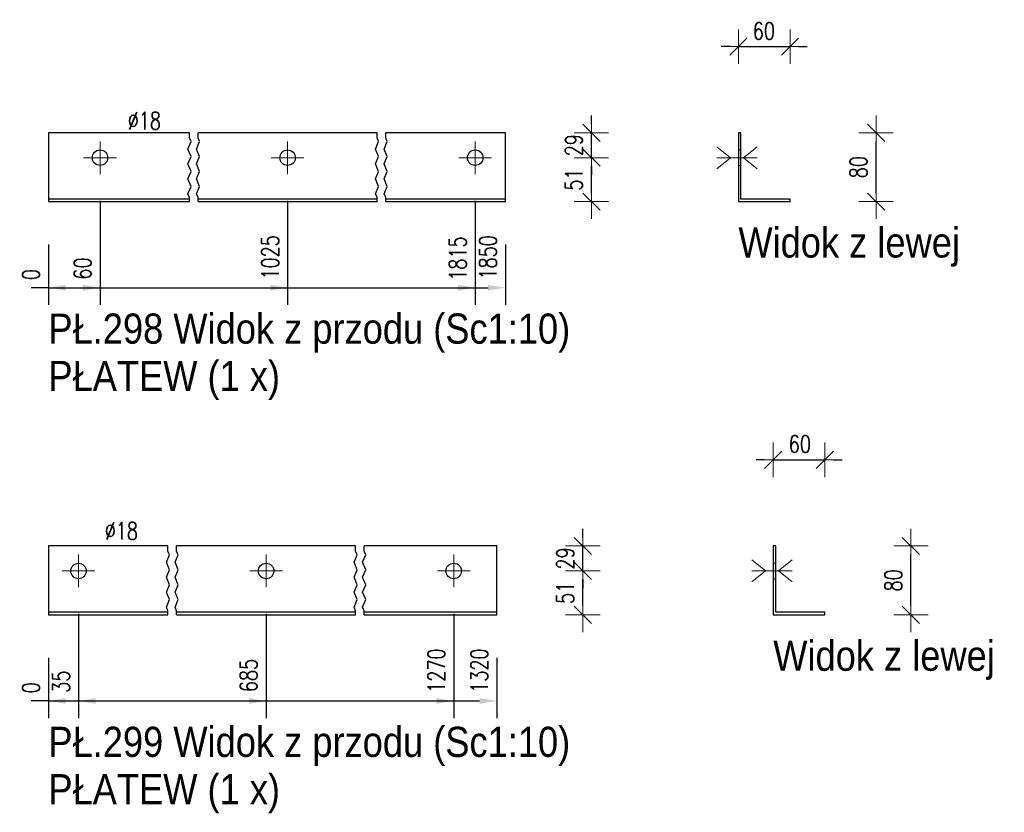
# Model space of a CAD drawing. Header units: millimetres. Extents: x -134 to 978, y 9358 to 10027.
# Tile 40 of 44: x 633 to 747, y 9699 to 9791. Entities that reach past the tile are written whole.
import ezdxf

# ---------------------------------------------------------------- set-up
doc = ezdxf.new("R2010")
doc.units = ezdxf.units.MM
doc.header["$LTSCALE"] = 10
doc.linetypes.add('HIDDEN', pattern=[0.375, 0.25, -0.125])
doc.linetypes.add('MITTE', pattern=[2, 1.25, -0.25, 0.25, -0.25])
doc.layers.get('Defpoints').update_dxf_attribs({"color": 1})
for name, color, linetype, lineweight in [('PS_Bolt', 4, 'Continuous', 13), ('PS_DIM', 4, 'Continuous', 13), ('PS_Hidden', 2, 'HIDDEN', 9), ('PS_Mid', 5, 'MITTE', 15), ('PS_Shape', 161, 'Continuous', 30), ('PS_SOLID', 7, 'Continuous', 30), ('PS_TEXT', 3, 'Continuous', 18)]:
    doc.layers.add(name, color=color, linetype=linetype, lineweight=lineweight)
doc.styles.add('gil', font='txt', dxfattribs={"width": 0.9})
doc.styles.add('simplex', font='simplex.shx', dxfattribs={"width": 0.75})
doc.dimstyles.new('1_10_GŁ_DS1-LS10', dxfattribs={"dimtxt": 2, "dimasz": 2, "dimexe": 2, "dimexo": 5, "dimgap": 1, "dimtad": 1, "dimjust": 4, "dimdec": 0, "dimlfac": 10, "dimtxsty": 'simplex', "dimblk1": 'NONE', "dimsah": 1, "dimcen": 2, "dimclrd": 256, "dimclre": 256, "dimclrt": 3, "dimadec": 1, "dimazin": 0, "dimtfac": 1, "dimtdec": 0, "dimtmove": 2, "dimatfit": 3, "dimfxl": 1, "dimarcsym": 0})
doc.dimstyles.new('1_10_PRZ_DS1-LS10', dxfattribs={"dimtxt": 2, "dimasz": 1, "dimexe": 2, "dimexo": 5, "dimgap": 1, "dimtad": 1, "dimdec": 0, "dimlfac": 10, "dimtxsty": 'simplex', "dimblk": 'dimznak', "dimcen": 2, "dimse1": 1, "dimse2": 1, "dimclrt": 3, "dimadec": 1, "dimazin": 0, "dimtfac": 1, "dimtdec": 0, "dimtix": 1, "dimtmove": 2, "dimatfit": 3, "dimldrblk": 'dim-grot', "dimfxl": 1, "dimarcsym": 0})

# ---------------------------------------------------------------- blocks, each defined once
blk = doc.blocks.new('*D436')
at = {"layer": 'Defpoints', "color": 0, "transparency": 16777216}
for p in [(636, 9769.44), (636, 9769.44), (636, 9759.44)]:
    blk.add_point(p, dxfattribs=at)
at = {"layer": 'PS_DIM', "lineweight": -2, "transparency": 16777216}
for p, q in [((636, 9764.44), (636, 9757.44)), ((636, 9764.44), (636, 9757.44)), ((636, 9759.44), (634, 9759.44)), ((636, 9759.44), (636, 9759.44)), ((638, 9759.44), (640, 9759.44))]:
    blk.add_line(p, q, dxfattribs=at)
at = {"layer": 'PS_DIM', "transparency": 16777216}
blk.add_solid([(638, 9759.77), (638, 9759.11), (636, 9759.44)], dxfattribs=at)
at = {"layer": 'PS_DIM', "color": 3, "transparency": 16777216, "insert": (633.98, 9760.96), "char_height": 2, "attachment_point": 5, "rotation": 90, "style": 'simplex'}
blk.add_mtext('0', dxfattribs=at)
blk = doc.blocks.new('_None')
blk = doc.blocks.new('*D437')
at = {"layer": 'Defpoints', "color": 0, "transparency": 16777216}
for p in [(642, 9774.54), (636, 9769.44), (642, 9759.44)]:
    blk.add_point(p, dxfattribs=at)
at = {"layer": 'PS_DIM', "lineweight": -2, "transparency": 16777216}
for p, q in [((642, 9769.54), (642, 9757.44)), ((636, 9764.44), (636, 9757.44)), ((636, 9759.44), (640, 9759.44))]:
    blk.add_line(p, q, dxfattribs=at)
at = {"layer": 'PS_DIM', "transparency": 16777216}
blk.add_solid([(640, 9759.77), (640, 9759.11), (642, 9759.44)], dxfattribs=at)
at = {"layer": 'PS_DIM', "color": 3, "transparency": 16777216, "insert": (639.98, 9761.67), "char_height": 2, "attachment_point": 5, "rotation": 90, "style": 'simplex'}
blk.add_mtext('60', dxfattribs=at)
blk = doc.blocks.new('*D438')
at = {"layer": 'Defpoints', "color": 0, "transparency": 16777216}
for p in [(663.8, 9774.54), (636, 9769.44), (663.8, 9759.44)]:
    blk.add_point(p, dxfattribs=at)
at = {"layer": 'PS_DIM', "lineweight": -2, "transparency": 16777216}
for p, q in [((663.8, 9769.54), (663.8, 9757.44)), ((636, 9764.44), (636, 9757.44)), ((636, 9759.44), (661.8, 9759.44))]:
    blk.add_line(p, q, dxfattribs=at)
at = {"layer": 'PS_DIM', "transparency": 16777216}
blk.add_solid([(661.8, 9759.77), (661.8, 9759.11), (663.8, 9759.44)], dxfattribs=at)
at = {"layer": 'PS_DIM', "color": 3, "transparency": 16777216, "insert": (661.78, 9762.96), "char_height": 2, "attachment_point": 5, "rotation": 90, "style": 'simplex'}
blk.add_mtext('1025', dxfattribs=at)
blk = doc.blocks.new('*D439')
at = {"layer": 'Defpoints', "color": 0, "transparency": 16777216}
for p in [(685.6, 9774.54), (636, 9769.44), (685.6, 9759.44)]:
    blk.add_point(p, dxfattribs=at)
at = {"layer": 'PS_DIM', "lineweight": -2, "transparency": 16777216}
for p, q in [((685.6, 9769.54), (685.6, 9757.44)), ((636, 9764.44), (636, 9757.44)), ((636, 9759.44), (683.6, 9759.44))]:
    blk.add_line(p, q, dxfattribs=at)
at = {"layer": 'PS_DIM', "transparency": 16777216}
blk.add_solid([(683.6, 9759.77), (683.6, 9759.11), (685.6, 9759.44)], dxfattribs=at)
at = {"layer": 'PS_DIM', "color": 3, "transparency": 16777216, "insert": (683.58, 9762.82), "char_height": 2, "attachment_point": 5, "rotation": 90, "style": 'simplex'}
blk.add_mtext('1815', dxfattribs=at)
blk = doc.blocks.new('*D440')
at = {"layer": 'Defpoints', "color": 0, "transparency": 16777216}
for p in [(636, 9769.44), (689.1, 9769.44), (689.1, 9759.44)]:
    blk.add_point(p, dxfattribs=at)
at = {"layer": 'PS_DIM', "lineweight": -2, "transparency": 16777216}
for p, q in [((636, 9764.44), (636, 9757.44)), ((689.1, 9764.44), (689.1, 9757.44)), ((636, 9759.44), (687.1, 9759.44))]:
    blk.add_line(p, q, dxfattribs=at)
at = {"layer": 'PS_DIM', "transparency": 16777216}
blk.add_solid([(687.1, 9759.77), (687.1, 9759.11), (689.1, 9759.44)], dxfattribs=at)
at = {"layer": 'PS_DIM', "color": 3, "transparency": 16777216, "insert": (687.08, 9762.96), "char_height": 2, "attachment_point": 5, "rotation": 90, "style": 'simplex'}
blk.add_mtext('1850', dxfattribs=at)
blk = doc.blocks.new('dimznak')
at = {"color": 0}
for points in [[(0, 2), (0, -2)], [(-2, 0), (2, 0)]]:
    blk.add_lwpolyline(points, dxfattribs=at)
at = {"color": 2}
blk.add_lwpolyline([(1, 1), (-1, -1)], dxfattribs=at)
blk = doc.blocks.new('*D441')
at = {"layer": 'Defpoints', "color": 0, "transparency": 16777216}
for p in [(685.6, 9774.54), (699.1, 9774.54), (685.6, 9769.44)]:
    blk.add_point(p, dxfattribs=at)
at = {"layer": 'PS_DIM', "color": 0, "lineweight": -2, "transparency": 16777216}
blk.add_line((699.1, 9770.44), (699.1, 9773.54), dxfattribs=at)
for p, rotation in [((699.1, 9774.54), 90), ((699.1, 9769.44), 270)]:
    blk.add_blockref('dimznak', p, dxfattribs=dict(at, rotation=rotation))
at = {"layer": 'PS_DIM', "color": 3, "transparency": 16777216, "insert": (697.06, 9771.99), "char_height": 2, "attachment_point": 5, "rotation": 90, "style": 'simplex'}
blk.add_mtext('51', dxfattribs=at)
blk = doc.blocks.new('dim-grot')
blk.add_hatch(color=256).paths.add_polyline_path([(0, 0), (-2, 0.5), (-2, -0.5)])
blk.add_lwpolyline([(0, 0), (-2, 0.5), (-2, -0.5), (0, 0)])
blk = doc.blocks.new('*D442')
at = {"layer": 'Defpoints', "color": 0, "transparency": 16777216}
for p in [(685.6, 9777.44), (699.1, 9777.44), (685.6, 9774.54)]:
    blk.add_point(p, dxfattribs=at)
at = {"layer": 'PS_DIM', "color": 0, "lineweight": -2, "transparency": 16777216}
for p, q in [((699.1, 9778.44), (699.1, 9779.44)), ((699.1, 9774.54), (699.1, 9777.44)), ((699.1, 9773.54), (699.1, 9772.54))]:
    blk.add_line(p, q, dxfattribs=at)
for p, rotation in [((699.1, 9777.44), 270), ((699.1, 9774.54), 90)]:
    blk.add_blockref('dimznak', p, dxfattribs=dict(at, rotation=rotation))
at = {"layer": 'PS_DIM', "color": 3, "transparency": 16777216, "insert": (697.06, 9775.99), "char_height": 2, "attachment_point": 5, "rotation": 90, "style": 'simplex'}
blk.add_mtext('29', dxfattribs=at)
blk = doc.blocks.new('*D443')
at = {"layer": 'Defpoints', "color": 0, "transparency": 16777216}
for p in [(722.18, 9787.44), (716.18, 9777.44), (722.18, 9769.74)]:
    blk.add_point(p, dxfattribs=at)
at = {"layer": 'PS_DIM', "color": 0, "lineweight": -2, "transparency": 16777216}
for p, q in [((715.18, 9787.44), (714.18, 9787.44)), ((716.18, 9787.44), (722.18, 9787.44)), ((723.18, 9787.44), (724.18, 9787.44))]:
    blk.add_line(p, q, dxfattribs=at)
blk.add_blockref('dimznak', (716.18, 9787.44), dxfattribs=at)
at = {"layer": 'PS_DIM', "color": 0, "lineweight": -2, "transparency": 16777216, "rotation": 180}
blk.add_blockref('dimznak', (722.18, 9787.44), dxfattribs=at)
at = {"layer": 'PS_DIM', "color": 3, "transparency": 16777216, "insert": (719.14, 9789.26), "char_height": 2, "attachment_point": 5, "style": 'simplex'}
blk.add_mtext('60', dxfattribs=at)
blk = doc.blocks.new('*D444')
at = {"layer": 'Defpoints', "color": 0, "transparency": 16777216}
for p in [(722.18, 9777.44), (732.18, 9777.44), (722.18, 9769.44)]:
    blk.add_point(p, dxfattribs=at)
at = {"layer": 'PS_DIM', "color": 0, "lineweight": -2, "transparency": 16777216}
blk.add_line((732.18, 9770.44), (732.18, 9776.44), dxfattribs=at)
for p, rotation in [((732.18, 9777.44), 90), ((732.18, 9769.44), 270)]:
    blk.add_blockref('dimznak', p, dxfattribs=dict(at, rotation=rotation))
at = {"layer": 'PS_DIM', "color": 3, "transparency": 16777216, "insert": (730.14, 9773.44), "char_height": 2, "attachment_point": 5, "rotation": 90, "style": 'simplex'}
blk.add_mtext('80', dxfattribs=at)
blk = doc.blocks.new('*D445')
at = {"layer": 'Defpoints', "color": 0, "transparency": 16777216}
for p in [(636, 9721.44), (636, 9721.44), (636, 9711.44)]:
    blk.add_point(p, dxfattribs=at)
at = {"layer": 'PS_DIM', "lineweight": -2, "transparency": 16777216}
for p, q in [((636, 9716.44), (636, 9709.44)), ((636, 9716.44), (636, 9709.44)), ((636, 9711.44), (634, 9711.44)), ((636, 9711.44), (636, 9711.44)), ((638, 9711.44), (640, 9711.44))]:
    blk.add_line(p, q, dxfattribs=at)
at = {"layer": 'PS_DIM', "transparency": 16777216}
blk.add_solid([(638, 9711.77), (638, 9711.11), (636, 9711.44)], dxfattribs=at)
at = {"layer": 'PS_DIM', "color": 3, "transparency": 16777216, "insert": (633.98, 9712.96), "char_height": 2, "attachment_point": 5, "rotation": 90, "style": 'simplex'}
blk.add_mtext('0', dxfattribs=at)
blk = doc.blocks.new('*D446')
at = {"layer": 'Defpoints', "color": 0, "transparency": 16777216}
for p in [(639.5, 9726.54), (636, 9721.44), (639.5, 9711.44)]:
    blk.add_point(p, dxfattribs=at)
at = {"layer": 'PS_DIM', "lineweight": -2, "transparency": 16777216}
for p, q in [((639.5, 9721.54), (639.5, 9709.44)), ((636, 9716.44), (636, 9709.44)), ((636, 9711.44), (634, 9711.44)), ((636, 9711.44), (639.5, 9711.44)), ((641.5, 9711.44), (643.5, 9711.44))]:
    blk.add_line(p, q, dxfattribs=at)
at = {"layer": 'PS_DIM', "transparency": 16777216}
blk.add_solid([(641.5, 9711.77), (641.5, 9711.11), (639.5, 9711.44)], dxfattribs=at)
at = {"layer": 'PS_DIM', "color": 3, "transparency": 16777216, "insert": (637.48, 9713.67), "char_height": 2, "attachment_point": 5, "rotation": 90, "style": 'simplex'}
blk.add_mtext('35', dxfattribs=at)
blk = doc.blocks.new('*D447')
at = {"layer": 'Defpoints', "color": 0, "transparency": 16777216}
for p in [(661.3, 9726.54), (636, 9721.44), (661.3, 9711.44)]:
    blk.add_point(p, dxfattribs=at)
at = {"layer": 'PS_DIM', "lineweight": -2, "transparency": 16777216}
for p, q in [((661.3, 9721.54), (661.3, 9709.44)), ((636, 9716.44), (636, 9709.44)), ((636, 9711.44), (659.3, 9711.44))]:
    blk.add_line(p, q, dxfattribs=at)
at = {"layer": 'PS_DIM', "transparency": 16777216}
blk.add_solid([(659.3, 9711.77), (659.3, 9711.11), (661.3, 9711.44)], dxfattribs=at)
at = {"layer": 'PS_DIM', "color": 3, "transparency": 16777216, "insert": (659.28, 9714.39), "char_height": 2, "attachment_point": 5, "rotation": 90, "style": 'simplex'}
blk.add_mtext('685', dxfattribs=at)
blk = doc.blocks.new('*D448')
at = {"layer": 'Defpoints', "color": 0, "transparency": 16777216}
for p in [(683.1, 9726.54), (636, 9721.44), (683.1, 9711.44)]:
    blk.add_point(p, dxfattribs=at)
at = {"layer": 'PS_DIM', "lineweight": -2, "transparency": 16777216}
for p, q in [((683.1, 9721.54), (683.1, 9709.44)), ((636, 9716.44), (636, 9709.44)), ((636, 9711.44), (681.1, 9711.44))]:
    blk.add_line(p, q, dxfattribs=at)
at = {"layer": 'PS_DIM', "transparency": 16777216}
blk.add_solid([(681.1, 9711.77), (681.1, 9711.11), (683.1, 9711.44)], dxfattribs=at)
at = {"layer": 'PS_DIM', "color": 3, "transparency": 16777216, "insert": (681.08, 9714.96), "char_height": 2, "attachment_point": 5, "rotation": 90, "style": 'simplex'}
blk.add_mtext('1270', dxfattribs=at)
blk = doc.blocks.new('*D449')
at = {"layer": 'Defpoints', "color": 0, "transparency": 16777216}
for p in [(636, 9721.44), (688.1, 9721.44), (688.1, 9711.44)]:
    blk.add_point(p, dxfattribs=at)
at = {"layer": 'PS_DIM', "lineweight": -2, "transparency": 16777216}
for p, q in [((636, 9716.44), (636, 9709.44)), ((688.1, 9716.44), (688.1, 9709.44)), ((636, 9711.44), (686.1, 9711.44))]:
    blk.add_line(p, q, dxfattribs=at)
at = {"layer": 'PS_DIM', "transparency": 16777216}
blk.add_solid([(686.1, 9711.77), (686.1, 9711.11), (688.1, 9711.44)], dxfattribs=at)
at = {"layer": 'PS_DIM', "color": 3, "transparency": 16777216, "insert": (686.08, 9714.96), "char_height": 2, "attachment_point": 5, "rotation": 90, "style": 'simplex'}
blk.add_mtext('1320', dxfattribs=at)
blk = doc.blocks.new('*D450')
at = {"layer": 'Defpoints', "color": 0, "transparency": 16777216}
for p in [(683.1, 9726.54), (698.1, 9726.54), (683.1, 9721.44)]:
    blk.add_point(p, dxfattribs=at)
at = {"layer": 'PS_DIM', "color": 0, "lineweight": -2, "transparency": 16777216}
blk.add_line((698.1, 9722.44), (698.1, 9725.54), dxfattribs=at)
for p, rotation in [((698.1, 9726.54), 90), ((698.1, 9721.44), 270)]:
    blk.add_blockref('dimznak', p, dxfattribs=dict(at, rotation=rotation))
at = {"layer": 'PS_DIM', "color": 3, "transparency": 16777216, "insert": (696.06, 9723.99), "char_height": 2, "attachment_point": 5, "rotation": 90, "style": 'simplex'}
blk.add_mtext('51', dxfattribs=at)
blk = doc.blocks.new('*D451')
at = {"layer": 'Defpoints', "color": 0, "transparency": 16777216}
for p in [(683.1, 9729.44), (698.1, 9729.44), (683.1, 9726.54)]:
    blk.add_point(p, dxfattribs=at)
at = {"layer": 'PS_DIM', "color": 0, "lineweight": -2, "transparency": 16777216}
for p, q in [((698.1, 9730.44), (698.1, 9731.44)), ((698.1, 9726.54), (698.1, 9729.44)), ((698.1, 9725.54), (698.1, 9724.54))]:
    blk.add_line(p, q, dxfattribs=at)
for p, rotation in [((698.1, 9729.44), 270), ((698.1, 9726.54), 90)]:
    blk.add_blockref('dimznak', p, dxfattribs=dict(at, rotation=rotation))
at = {"layer": 'PS_DIM', "color": 3, "transparency": 16777216, "insert": (696.06, 9727.99), "char_height": 2, "attachment_point": 5, "rotation": 90, "style": 'simplex'}
blk.add_mtext('29', dxfattribs=at)
blk = doc.blocks.new('*D452')
at = {"layer": 'Defpoints', "color": 0, "transparency": 16777216}
for p in [(726.23, 9739.44), (720.23, 9729.44), (726.23, 9721.74)]:
    blk.add_point(p, dxfattribs=at)
at = {"layer": 'PS_DIM', "color": 0, "lineweight": -2, "transparency": 16777216}
for p, q in [((719.23, 9739.44), (718.23, 9739.44)), ((720.23, 9739.44), (726.23, 9739.44)), ((727.23, 9739.44), (728.23, 9739.44))]:
    blk.add_line(p, q, dxfattribs=at)
blk.add_blockref('dimznak', (720.23, 9739.44), dxfattribs=at)
at = {"layer": 'PS_DIM', "color": 0, "lineweight": -2, "transparency": 16777216, "rotation": 180}
blk.add_blockref('dimznak', (726.23, 9739.44), dxfattribs=at)
at = {"layer": 'PS_DIM', "color": 3, "transparency": 16777216, "insert": (723.32, 9741.28), "char_height": 2, "attachment_point": 5, "style": 'simplex'}
blk.add_mtext('60', dxfattribs=at)
blk = doc.blocks.new('*D453')
at = {"layer": 'Defpoints', "color": 0, "transparency": 16777216}
for p in [(726.23, 9729.44), (736.23, 9729.44), (726.23, 9721.44)]:
    blk.add_point(p, dxfattribs=at)
at = {"layer": 'PS_DIM', "color": 0, "lineweight": -2, "transparency": 16777216}
blk.add_line((736.23, 9722.44), (736.23, 9728.44), dxfattribs=at)
for p, rotation in [((736.23, 9729.44), 90), ((736.23, 9721.44), 270)]:
    blk.add_blockref('dimznak', p, dxfattribs=dict(at, rotation=rotation))
at = {"layer": 'PS_DIM', "color": 3, "transparency": 16777216, "insert": (734.19, 9725.44), "char_height": 2, "attachment_point": 5, "rotation": 90, "style": 'simplex'}
blk.add_mtext('80', dxfattribs=at)
blk = doc.blocks.new('*X886')
at = {"color": 3, "linetype": 'Continuous'}
blk.add_line((685.6, 9774.54), (685.6, 9774.54), dxfattribs=at)
blk.add_line((685.6, 9774.54), (685.6, 9774.54), dxfattribs=at)
blk.add_line((685.6, 9774.54), (685.6, 9774.54), dxfattribs=at)
blk.add_line((685.6, 9774.54), (685.6, 9774.54), dxfattribs=at)
blk.add_line((685.6, 9774.54), (685.6, 9774.54), dxfattribs=at)
blk = doc.blocks.new('*X887')
at = {"color": 3, "linetype": 'Continuous'}
blk.add_line((642, 9774.54), (642, 9774.54), dxfattribs=at)
blk.add_line((642, 9774.54), (642, 9774.54), dxfattribs=at)
blk.add_line((642, 9774.54), (642, 9774.54), dxfattribs=at)
blk.add_line((642, 9774.54), (642, 9774.54), dxfattribs=at)
blk.add_line((642, 9774.54), (642, 9774.54), dxfattribs=at)
blk = doc.blocks.new('*X888')
at = {"color": 1}
for p, q in [((652.4, 9776.85), (652.4, 9777.44)), ((652.58, 9776.41), (652.4, 9776.85)), ((653.4, 9776.85), (653.4, 9777.44)), ((653.58, 9776.41), (653.4, 9776.85)), ((674.2, 9776.85), (674.2, 9777.44)), ((674.38, 9776.41), (674.2, 9776.85)), ((675.2, 9776.85), (675.2, 9777.44)), ((675.38, 9776.41), (675.2, 9776.85)), ((652.22, 9775.54), (652.58, 9776.41)), ((652.58, 9774.68), (652.22, 9775.54)), ((653.22, 9775.54), (653.58, 9776.41)), ((653.58, 9774.68), (653.22, 9775.54)), ((674.02, 9775.54), (674.38, 9776.41)), ((674.38, 9774.68), (674.02, 9775.54)), ((675.02, 9775.54), (675.38, 9776.41)), ((675.38, 9774.68), (675.02, 9775.54)), ((652.22, 9773.81), (652.58, 9774.68)), ((653.22, 9773.81), (653.58, 9774.68)), ((674.02, 9773.81), (674.38, 9774.68)), ((675.02, 9773.81), (675.38, 9774.68)), ((652.58, 9772.94), (652.22, 9773.81)), ((653.58, 9772.94), (653.22, 9773.81)), ((674.38, 9772.94), (674.02, 9773.81)), ((675.38, 9772.94), (675.02, 9773.81)), ((652.22, 9772.08), (652.58, 9772.94)), ((652.58, 9771.21), (652.22, 9772.08)), ((653.22, 9772.08), (653.58, 9772.94)), ((653.58, 9771.21), (653.22, 9772.08)), ((674.02, 9772.08), (674.38, 9772.94)), ((674.38, 9771.21), (674.02, 9772.08)), ((675.02, 9772.08), (675.38, 9772.94)), ((675.38, 9771.21), (675.02, 9772.08)), ((652.22, 9770.34), (652.58, 9771.21)), ((653.22, 9770.34), (653.58, 9771.21)), ((674.02, 9770.34), (674.38, 9771.21)), ((675.02, 9770.34), (675.38, 9771.21)), ((652.4, 9769.91), (652.22, 9770.34)), ((652.4, 9769.44), (652.4, 9769.91)), ((653.4, 9769.91), (653.22, 9770.34)), ((653.4, 9769.44), (653.4, 9769.91)), ((674.2, 9769.91), (674.02, 9770.34)), ((674.2, 9769.44), (674.2, 9769.91)), ((675.2, 9769.91), (675.02, 9770.34)), ((675.2, 9769.44), (675.2, 9769.91))]:
    blk.add_line(p, q, dxfattribs=at)
at = {"layer": 'PS_Mid', "color": 5, "linetype": 'MITTE'}
for p, q in [((642, 9776.44), (642, 9772.64)), ((663.8, 9776.44), (663.8, 9772.64)), ((685.6, 9776.44), (685.6, 9772.64)), ((643.9, 9774.54), (640.1, 9774.54)), ((665.7, 9774.54), (661.9, 9774.54)), ((687.5, 9774.54), (683.7, 9774.54))]:
    blk.add_line(p, q, dxfattribs=at)
at = {"layer": 'PS_SOLID', "color": 7, "linetype": 'Continuous'}
for p, q in [((642, 9777.44), (636, 9777.44)), ((636, 9777.44), (636, 9769.74)), ((652.4, 9777.44), (642, 9777.44)), ((663.8, 9777.44), (653.4, 9777.44)), ((674.2, 9777.44), (663.8, 9777.44)), ((685.6, 9777.44), (675.2, 9777.44)), ((689.1, 9777.44), (685.6, 9777.44)), ((689.1, 9769.74), (689.1, 9777.44)), ((652.4, 9769.74), (636, 9769.74)), ((636, 9769.74), (636, 9769.44)), ((636, 9769.44), (652.4, 9769.44)), ((674.2, 9769.74), (653.4, 9769.74)), ((653.4, 9769.44), (674.2, 9769.44)), ((689.1, 9769.74), (675.2, 9769.74)), ((675.2, 9769.44), (689.1, 9769.44)), ((689.1, 9769.44), (689.1, 9769.74))]:
    blk.add_line(p, q, dxfattribs=at)
at = {"layer": 'PS_SOLID', "color": 7}
for centre in [(642, 9774.54), (663.8, 9774.54), (685.6, 9774.54)]:
    blk.add_circle(centre, 0.9, dxfattribs=at)
blk = doc.blocks.new('*X889')
at = {"color": 3, "style": 'gil', "width": 0.9}
for s, p in [('PŁ.298 Widok z przodu (Sc1:10)', (636, 9752.94)), ('PŁATEW (1 x)', (636, 9747.44))]:
    blk.add_text(s, height=3.5, dxfattribs=at).set_placement(p)
blk = doc.blocks.new('*X890')
at = {"color": 3, "linetype": 'Continuous'}
for p, q in [((713.68, 9775.82), (715.28, 9774.54)), ((718.38, 9775.82), (716.78, 9774.54)), ((715.28, 9774.54), (713.68, 9773.26)), ((718.38, 9774.54), (713.68, 9774.54)), ((716.78, 9774.54), (718.38, 9773.26))]:
    blk.add_line(p, q, dxfattribs=at)
blk = doc.blocks.new('*X891')
at = {"color": 3, "linetype": 'Continuous'}
for p, q in [((713.68, 9775.82), (715.28, 9774.54)), ((718.38, 9775.82), (716.78, 9774.54)), ((715.28, 9774.54), (713.68, 9773.26)), ((718.38, 9774.54), (713.68, 9774.54)), ((716.78, 9774.54), (718.38, 9773.26))]:
    blk.add_line(p, q, dxfattribs=at)
blk = doc.blocks.new('*X892')
at = {"layer": 'PS_Hidden', "color": 2, "linetype": 'HIDDEN'}
for p, q in [((716.48, 9775.44), (716.18, 9775.44)), ((716.18, 9773.64), (716.48, 9773.64))]:
    blk.add_line(p, q, dxfattribs=at)
at = {"layer": 'PS_SOLID', "color": 7, "linetype": 'Continuous'}
for p, q in [((716.48, 9777.44), (716.18, 9777.44)), ((716.18, 9777.44), (716.18, 9769.44)), ((716.48, 9774.54), (716.48, 9777.44)), ((716.48, 9769.74), (716.48, 9774.54)), ((716.18, 9769.44), (722.18, 9769.44)), ((722.18, 9769.74), (716.48, 9769.74)), ((722.18, 9769.44), (722.18, 9769.74))]:
    blk.add_line(p, q, dxfattribs=at)
blk = doc.blocks.new('*X893')
at = {"color": 3, "style": 'gil', "width": 0.9}
blk.add_text('Widok z lewej', height=3.5, dxfattribs=at).set_placement((716.18, 9762.94))
blk = doc.blocks.new('*X894')
at = {"color": 3, "linetype": 'Continuous'}
blk.add_line((683.1, 9726.54), (683.1, 9726.54), dxfattribs=at)
blk.add_line((683.1, 9726.54), (683.1, 9726.54), dxfattribs=at)
blk.add_line((683.1, 9726.54), (683.1, 9726.54), dxfattribs=at)
blk.add_line((683.1, 9726.54), (683.1, 9726.54), dxfattribs=at)
blk.add_line((683.1, 9726.54), (683.1, 9726.54), dxfattribs=at)
blk = doc.blocks.new('*X895')
at = {"color": 1}
for p, q in [((649.9, 9728.85), (649.9, 9729.44)), ((650.08, 9728.41), (649.9, 9728.85)), ((650.9, 9728.85), (650.9, 9729.44)), ((651.08, 9728.41), (650.9, 9728.85)), ((671.7, 9728.85), (671.7, 9729.44)), ((671.88, 9728.41), (671.7, 9728.85)), ((672.7, 9728.85), (672.7, 9729.44)), ((672.88, 9728.41), (672.7, 9728.85)), ((649.72, 9727.54), (650.08, 9728.41)), ((650.08, 9726.68), (649.72, 9727.54)), ((650.72, 9727.54), (651.08, 9728.41)), ((651.08, 9726.68), (650.72, 9727.54)), ((671.52, 9727.54), (671.88, 9728.41)), ((671.88, 9726.68), (671.52, 9727.54)), ((672.52, 9727.54), (672.88, 9728.41)), ((672.88, 9726.68), (672.52, 9727.54)), ((649.72, 9725.81), (650.08, 9726.68)), ((650.72, 9725.81), (651.08, 9726.68)), ((671.52, 9725.81), (671.88, 9726.68)), ((672.52, 9725.81), (672.88, 9726.68)), ((650.08, 9724.94), (649.72, 9725.81)), ((651.08, 9724.94), (650.72, 9725.81)), ((671.88, 9724.94), (671.52, 9725.81)), ((672.88, 9724.94), (672.52, 9725.81)), ((649.72, 9724.08), (650.08, 9724.94)), ((650.08, 9723.21), (649.72, 9724.08)), ((650.72, 9724.08), (651.08, 9724.94)), ((651.08, 9723.21), (650.72, 9724.08)), ((671.52, 9724.08), (671.88, 9724.94)), ((671.88, 9723.21), (671.52, 9724.08)), ((672.52, 9724.08), (672.88, 9724.94)), ((672.88, 9723.21), (672.52, 9724.08)), ((649.72, 9722.34), (650.08, 9723.21)), ((650.72, 9722.34), (651.08, 9723.21)), ((671.52, 9722.34), (671.88, 9723.21)), ((672.52, 9722.34), (672.88, 9723.21)), ((649.9, 9721.91), (649.72, 9722.34)), ((649.9, 9721.44), (649.9, 9721.91)), ((650.9, 9721.91), (650.72, 9722.34)), ((650.9, 9721.44), (650.9, 9721.91)), ((671.7, 9721.91), (671.52, 9722.34)), ((671.7, 9721.44), (671.7, 9721.91)), ((672.7, 9721.91), (672.52, 9722.34)), ((672.7, 9721.44), (672.7, 9721.91))]:
    blk.add_line(p, q, dxfattribs=at)
at = {"layer": 'PS_Mid', "color": 5, "linetype": 'MITTE'}
for p, q in [((639.5, 9728.44), (639.5, 9724.64)), ((661.3, 9728.44), (661.3, 9724.64)), ((683.1, 9728.44), (683.1, 9724.64)), ((641.4, 9726.54), (637.6, 9726.54)), ((663.2, 9726.54), (659.4, 9726.54)), ((685, 9726.54), (681.2, 9726.54))]:
    blk.add_line(p, q, dxfattribs=at)
at = {"layer": 'PS_SOLID', "color": 7, "linetype": 'Continuous'}
for p, q in [((639.5, 9729.44), (636, 9729.44)), ((636, 9729.44), (636, 9721.74)), ((649.9, 9729.44), (639.5, 9729.44)), ((661.3, 9729.44), (650.9, 9729.44)), ((671.7, 9729.44), (661.3, 9729.44)), ((683.1, 9729.44), (672.7, 9729.44)), ((688.1, 9729.44), (683.1, 9729.44)), ((688.1, 9721.74), (688.1, 9729.44)), ((649.9, 9721.74), (636, 9721.74)), ((636, 9721.74), (636, 9721.44)), ((671.7, 9721.74), (650.9, 9721.74)), ((688.1, 9721.74), (672.7, 9721.74)), ((688.1, 9721.44), (688.1, 9721.74)), ((636, 9721.44), (649.9, 9721.44)), ((650.9, 9721.44), (671.7, 9721.44)), ((672.7, 9721.44), (688.1, 9721.44))]:
    blk.add_line(p, q, dxfattribs=at)
at = {"layer": 'PS_SOLID', "color": 7}
for centre in [(639.5, 9726.54), (661.3, 9726.54), (683.1, 9726.54)]:
    blk.add_circle(centre, 0.9, dxfattribs=at)
blk = doc.blocks.new('*X896')
at = {"color": 3, "style": 'gil', "width": 0.9}
for s, p in [('PŁ.299 Widok z przodu (Sc1:10)', (636, 9704.94)), ('PŁATEW (1 x)', (636, 9699.44))]:
    blk.add_text(s, height=3.5, dxfattribs=at).set_placement(p)
blk = doc.blocks.new('*X897')
at = {"color": 3, "linetype": 'Continuous'}
for p, q in [((717.73, 9727.82), (719.33, 9726.54)), ((722.43, 9727.82), (720.83, 9726.54)), ((719.33, 9726.54), (717.73, 9725.26)), ((722.43, 9726.54), (717.73, 9726.54)), ((720.83, 9726.54), (722.43, 9725.26))]:
    blk.add_line(p, q, dxfattribs=at)
blk = doc.blocks.new('*X898')
at = {"layer": 'PS_Hidden', "color": 2, "linetype": 'HIDDEN'}
for p, q in [((720.53, 9727.44), (720.23, 9727.44)), ((720.23, 9725.64), (720.53, 9725.64))]:
    blk.add_line(p, q, dxfattribs=at)
at = {"layer": 'PS_SOLID', "color": 7, "linetype": 'Continuous'}
for p, q in [((720.53, 9729.44), (720.23, 9729.44)), ((720.23, 9729.44), (720.23, 9721.44)), ((720.53, 9726.54), (720.53, 9729.44)), ((720.53, 9721.74), (720.53, 9726.54)), ((726.23, 9721.74), (720.53, 9721.74)), ((726.23, 9721.44), (726.23, 9721.74)), ((720.23, 9721.44), (726.23, 9721.44))]:
    blk.add_line(p, q, dxfattribs=at)
blk = doc.blocks.new('*X899')
at = {"color": 3, "style": 'gil', "width": 0.9}
blk.add_text('Widok z lewej', height=3.5, dxfattribs=at).set_placement((720.23, 9714.94))

msp = doc.modelspace()

# ---------------------------------------------------------------- block references
at = {"layer": 'PS_Bolt', "color": 3}
for name in ['*X890', '*X891', '*X887', '*X886', '*X897', '*X894']:
    msp.add_blockref(name, (0, 0), dxfattribs=at)
at = {"layer": 'PS_Shape', "color": 1}
for name in ['*X888', '*X892', '*X895', '*X898']:
    msp.add_blockref(name, (0, 0), dxfattribs=at)
at = {"layer": 'PS_TEXT'}
for name in ['*X893', '*X889', '*X899', '*X896']:
    msp.add_blockref(name, (0, 0), dxfattribs=at)

# ---------------------------------------------------------------- texts
at = {"layer": 'PS_DIM', "char_height": 2, "attachment_point": 7, "style": 'simplex'}
for insert in [(645.22, 9777.83), (642.55, 9730.19)]:
    msp.add_mtext('\\A1;%%c18', dxfattribs=dict(at, insert=insert))

# ---------------------------------------------------------------- dimensions: what is measured, and where the dimension line sits
at = {"layer": 'PS_DIM'}
for base, p1, p2, picture, middle in [((722.18, 9787.44), (716.18, 9777.44), (722.18, 9769.74), '*D443', (719.14, 9789.26)), ((726.23, 9739.44), (720.23, 9729.44), (726.23, 9721.74), '*D452', (723.32, 9741.28))]:
    dim = msp.add_linear_dim(base=base, p1=p1, p2=p2, dimstyle='1_10_PRZ_DS1-LS10', dxfattribs=at)
    dim.commit()
    dim.dimension.update_dxf_attribs({"geometry": picture, "text_midpoint": middle, "dimtype": 128})
for base, p1, p2, picture, middle in [((699.1, 9777.44), (685.6, 9774.54), (685.6, 9777.44), '*D442', (697.06, 9775.99)), ((732.18, 9777.44), (722.18, 9769.44), (722.18, 9777.44), '*D444', (730.14, 9773.44)), ((699.1, 9774.54), (685.6, 9769.44), (685.6, 9774.54), '*D441', (697.06, 9771.99)), ((698.1, 9729.44), (683.1, 9726.54), (683.1, 9729.44), '*D451', (696.06, 9727.99)), ((736.23, 9729.44), (726.23, 9721.44), (726.23, 9729.44), '*D453', (734.19, 9725.44)), ((698.1, 9726.54), (683.1, 9721.44), (683.1, 9726.54), '*D450', (696.06, 9723.99))]:
    dim = msp.add_linear_dim(base=base, p1=p1, p2=p2, angle=90, dimstyle='1_10_PRZ_DS1-LS10', dxfattribs=at)
    dim.commit()
    dim.dimension.update_dxf_attribs({"geometry": picture, "text_midpoint": middle, "dimtype": 128})
for base, p1, p2, picture, middle in [((642, 9759.44), (636, 9769.44), (642, 9774.54), '*D437', (639.98, 9761.67)), ((635.9993, 9759.4396), (635.9992, 9769.4396), (635.9993, 9769.4396), '*D436', (633.9793, 9760.9596)), ((639.5, 9711.44), (636, 9721.44), (639.5, 9726.54), '*D446', (637.48, 9713.67)), ((635.9993, 9711.4396), (635.9992, 9721.4396), (635.9993, 9721.4396), '*D445', (633.9793, 9712.9596))]:
    dim = msp.add_linear_dim(base=base, p1=p1, p2=p2, dimstyle='1_10_GŁ_DS1-LS10', dxfattribs=at)
    dim.commit()
    dim.dimension.update_dxf_attribs({"geometry": picture, "text_midpoint": middle, "dimtype": 128, "text_rotation": 90})
for base, p1, p2, text, picture, middle in [((663.8, 9759.44), (636, 9769.44), (663.8, 9774.54), '1025', '*D438', (661.78, 9762.96)), ((685.6, 9759.44), (636, 9769.44), (685.6, 9774.54), '1815', '*D439', (683.58, 9762.82)), ((689.1, 9759.44), (636, 9769.44), (689.1, 9769.44), '1850', '*D440', (687.08, 9762.96)), ((661.3, 9711.44), (636, 9721.44), (661.3, 9726.54), '685', '*D447', (659.28, 9714.39)), ((683.1, 9711.44), (636, 9721.44), (683.1, 9726.54), '1270', '*D448', (681.08, 9714.96)), ((688.1, 9711.44), (636, 9721.44), (688.1, 9721.44), '1320', '*D449', (686.08, 9714.96))]:
    dim = msp.add_linear_dim(base=base, p1=p1, p2=p2, text=text, dimstyle='1_10_GŁ_DS1-LS10', dxfattribs=at)
    dim.commit()
    dim.dimension.update_dxf_attribs({"geometry": picture, "text_midpoint": middle, "dimtype": 128, "text_rotation": 90})

doc.saveas('drawing.dxf')
